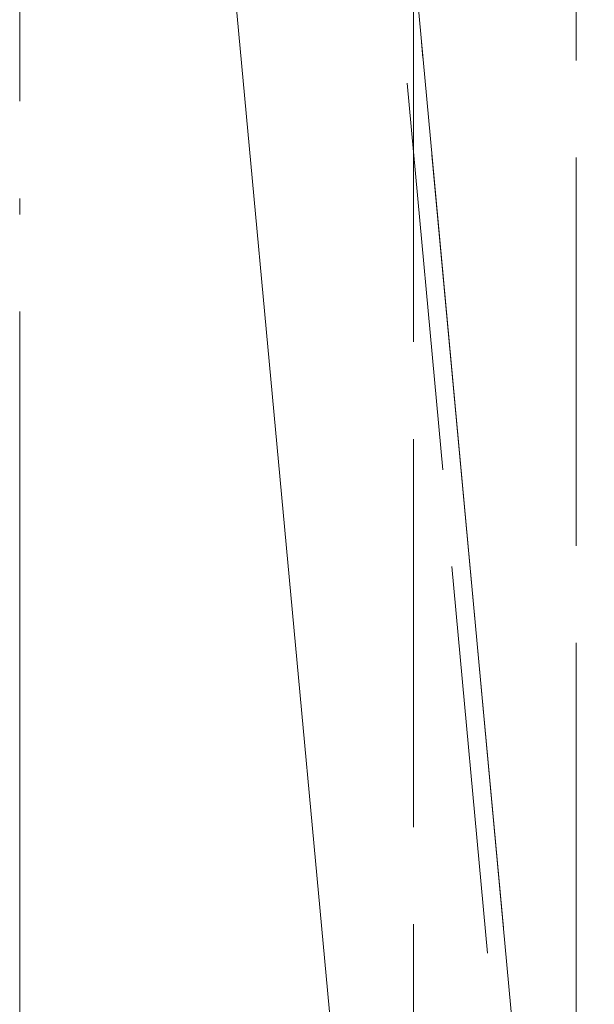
# Paper-space layout 'Layout1' of a CAD drawing. Extents: x -2 to 1033, y -36 to 596.
# Tile 139 of 181: x 693.93 to 698.37, y 505.16 to 512.77. Entities that reach past the tile are written whole.
import ezdxf

# ---------------------------------------------------------------- set-up
doc = ezdxf.new("R2010")
doc.units = 0
doc.linetypes.add('ACAD_ISO02W100', pattern=[15, 12, -3])
doc.linetypes.add('ACAD_ISO04W100', pattern=[30.5, 24, -3, 0.5, -3])
doc.layers.add('SS_1.ET-HALA_TaO-JD-LAVKA-ZEBRIK', color=9, linetype='CONTINUOUS', lineweight=13)
doc.layers.add('SS_1.ET-HALA_TaO-JD-LAVKA-ZEBRIK_KOS', color=9, linetype='CONTINUOUS', lineweight=13)

psp = doc.layouts.get("Layout1")

# ---------------------------------------------------------------- linework, layer by layer
at = {"layer": 'SS_1.ET-HALA_TaO-JD-LAVKA-ZEBRIK', "color": 9, "linetype": 'ACAD_ISO02W100', "ltscale": 0.25}
for p, q in [((698.2304, 534.2051), (698.2304, 498.1539)), ((696.231, 519.7475), (698.2304, 498.154)), ((696.9704, 513.2804), (696.9704, 498.0958))]:
    psp.add_line(p, q, dxfattribs=at)
at = {"layer": 'SS_1.ET-HALA_TaO-JD-LAVKA-ZEBRIK', "color": 5, "linetype": 'Continuous', "ltscale": 0.25}
for p, q in [((698.3704, 498.1604), (696.3704, 519.7604)), ((694.9764, 519.6313), (696.9704, 498.0958))]:
    psp.add_line(p, q, dxfattribs=at)
at = {"layer": 'SS_1.ET-HALA_TaO-JD-LAVKA-ZEBRIK', "color": 9, "linetype": 'ACAD_ISO04W100', "ltscale": 0.25}
psp.add_line((698.3704, 498.1604), (696.3704, 519.7604), dxfattribs=at)
at = {"layer": 'SS_1.ET-HALA_TaO-JD-LAVKA-ZEBRIK_KOS', "color": 9, "linetype": 'ACAD_ISO04W100', "ltscale": 0.25}
psp.add_line((693.9254, 518.1404), (693.9254, 497.0604), dxfattribs=at)
psp.add_line((693.9254, 518.1404), (693.9254, 497.0604), dxfattribs=at)

doc.saveas('drawing.dxf')
